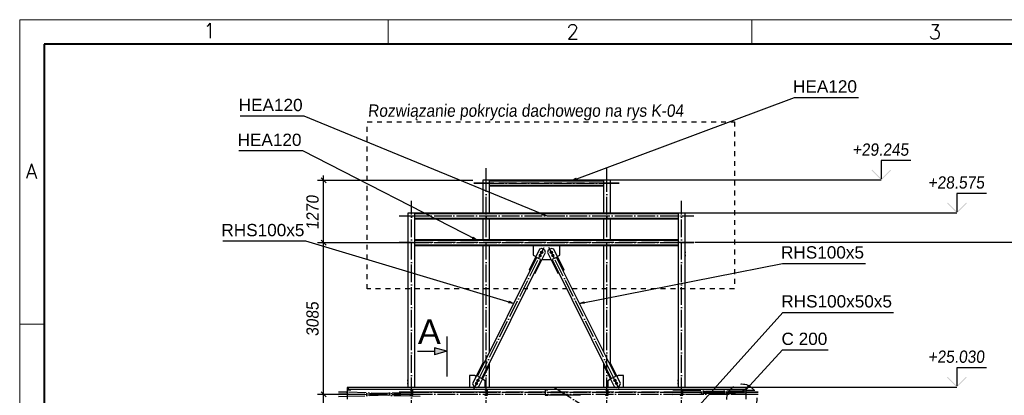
# Paper-space layout 'A0 Advance Steel' of a CAD drawing. Header units: millimetres. Extents: x 209 to 803, y 321 to 741.
# Tile 34 of 52: x 209 to 409, y 665 to 741. Entities that reach past the tile are written whole.
import ezdxf

# ---------------------------------------------------------------- set-up
doc = ezdxf.new("R2010")
doc.units = ezdxf.units.MM
for name, pattern in [('1 1', [2, 1, -1]), ('ACAD_ISO04W100', [30, 24, -3, 0, -3]), ('HIDDEN2', [4.7625, 3.175, -1.5875])]:
    doc.linetypes.add(name, pattern=pattern)
doc.layers.get('0').update_dxf_attribs({"linetype": 'CONTINUOUS'})
for name, color, linetype, lineweight in [('5', 7, 'CONTINUOUS', 15), ('RAHM2', 1, 'CONTINUOUS', 15), ('RAHM3', 51, 'CONTINUOUS', 30), ('RAHM5', 3, 'CONTINUOUS', 40)]:
    doc.layers.add(name, color=color, linetype=linetype, lineweight=lineweight)
for name, color, linetype in [('AS_Belki', 145, 'CONTINUOUS'), ('AS_Blachy', 30, 'CONTINUOUS'), ('AS_DIM_ON', 7, 'CONTINUOUS'), ('AS_INS_ON', 7, 'CONTINUOUS'), ('AS_Kraty', 9, 'CONTINUOUS'), ('AS_Schody', 253, 'CONTINUOUS'), ('AS_Sruby', 9, 'CONTINUOUS')]:
    doc.layers.add(name, color=color, linetype=linetype)
doc.styles.add('Arial', font='arial.ttf')
doc.styles.add('ARIAL_1', font='arial.ttf', dxfattribs={"width": 0.9, "oblique": 5})
doc.styles.add('CutSymbolUp', font='arial.ttf', dxfattribs={"height": 5})
doc.styles.add('ROMANS', font='romans.shx', dxfattribs={"width": 0.9})
doc.styles.get("Standard").update_dxf_attribs({"font": 'arial.ttf', "width": 0.9, "oblique": 5})

# ---------------------------------------------------------------- blocks, each defined once
blk = doc.blocks.new('132QEWDSAASD')
at = {"layer": 'RAHM2'}
for p, q in [((75, 415), (75, 420)), ((149, 415), (149, 420)), ((0, 358), (5, 358))]:
    blk.add_line(p, q, dxfattribs=at)
blk.add_lwpolyline([(0, 0), (0, 420), (594, 420), (594, 0)], close=True, dxfattribs=at)
at = {"layer": 'RAHM5'}
for p, q in [((589, 415), (5, 415)), ((5, 415), (5, 297))]:
    blk.add_line(p, q, dxfattribs=at)
at = {"layer": 'RAHM3', "style": 'ROMANS'}
for s, p in [('1', (37.37, 416.27)), ('2', (111.27, 416.05)), ('3', (184.96, 416.01)), ('A', (1.26, 387.69))]:
    blk.add_text(s, height=3, dxfattribs=at).set_placement(p)
blk = doc.blocks.new('5ytrhfgvc')
at = {"layer": '5'}
blk.add_blockref('132QEWDSAASD', (0, 0), dxfattribs=at)
blk = doc.blocks.new('sectionup')
blk.add_hatch(color=256).paths.add_polyline_path([(-2.55, 0.73), (-2.55, -0.73), (0, 0)])
at = {"color": 7, "linetype": 'Continuous'}
for p, q in [((0, 3), (0, -5.15)), ((-6, 0), (-2.55, 0))]:
    blk.add_line(p, q, dxfattribs=at)
for p, q in [((0, 0), (-2.55, 0.73)), ((-2.55, 0.73), (-2.55, -0.73)), ((0, 0), (-2.55, -0.73))]:
    blk.add_line(p, q)

psp = doc.layouts.new('A0 Advance Steel')

# ---------------------------------------------------------------- hatches: boundary and pattern name
at = {"layer": 'AS_INS_ON'}
for points in [[(382.48, 710.7), (382.34, 710.56), (384.34, 708.56), (386.34, 710.56), (386.19, 710.7), (384.34, 708.85)], [(397.87, 704.01), (397.73, 703.87), (399.73, 701.87), (401.73, 703.87), (401.59, 704.01), (399.73, 702.15)], [(397.87, 668.56), (397.73, 668.42), (399.73, 666.42), (401.73, 668.42), (401.59, 668.56), (399.73, 666.7)]]:
    psp.add_hatch(color=7, dxfattribs=at).paths.add_polyline_path(points)

# ---------------------------------------------------------------- linework, layer by layer
at = {"color": 0, "linetype": 'ByBlock', "lineweight": -2}
for p, q in [((321.32, 708.48, -37377.48), (322.2, 708.99, -37377.48)), ((322.32, 708.68, -37377.48), (321.32, 708.48, -37377.48)), ((322.32, 708.68, -37377.48), (322.2, 708.99, -37377.48)), ((315.34, 701.83, -37417.88), (315.22, 701.52, -37417.88)), ((316.21, 701.3, -37417.88), (315.22, 701.52, -37417.88)), ((315.34, 701.83, -37417.88), (316.21, 701.3, -37417.88)), ((301.31, 696.96, -37362.28), (301.16, 696.66, -37362.28)), ((302.12, 696.36, -37362.28), (301.16, 696.66, -37362.28)), ((301.31, 696.96, -37362.28), (302.12, 696.36, -37362.28)), ((308.58, 683.94), (308.49, 683.63)), ((309.49, 683.5), (308.49, 683.63)), ((308.58, 683.94), (309.49, 683.5)), ((322.92, 683.5), (323.87, 683.85)), ((323.93, 683.53), (322.92, 683.5)), ((323.93, 683.53), (323.87, 683.85)), ((356.81, 666.02), (357.36, 666.86)), ((357.61, 666.64), (356.81, 666.02)), ((357.61, 666.64), (357.36, 666.86))]:
    psp.add_line(p, q, dxfattribs=at)
at = {"color": 7}
for points in [[(321.32, 708.48), (366.66, 725.42), (379.67, 725.42)], [(316.21, 701.3), (266.85, 721.64), (253.84, 721.64)], [(302.12, 696.36), (266.62, 714.55), (253.61, 714.55)], [(309.49, 683.5), (267.21, 696.18), (250.32, 696.18)], [(322.92, 683.5), (364.21, 691.64), (381.1, 691.64)], [(342.36, 657.31), (364.27, 681.68), (386.79, 681.68)], [(356.81, 666.02), (364.21, 674.05), (373.53, 674.05)]]:
    psp.add_lwpolyline(points, dxfattribs=at)
at = {"linetype": '1 1'}
psp.add_lwpolyline([(279.72, 720.48), (354.43, 720.48), (354.43, 686.45), (279.72, 686.45)], close=True, dxfattribs=at)
at = {"layer": 'AS_Belki', "linetype": 'Continuous', "ltscale": 0.15}
for p, q in [((304.61, 708.56), (303.21, 708.56)), ((303.21, 708.56), (303.21, 701.87)), ((304.61, 701.87), (304.61, 708.56)), ((314.84, 708.56), (304.61, 708.56)), ((304.61, 708.48), (314.84, 708.48)), ((314.84, 707.5), (304.61, 707.5)), ((304.61, 707.42), (314.84, 707.42)), ((327.81, 708.56), (314.84, 708.56)), ((314.84, 708.48), (327.81, 708.48)), ((327.81, 707.5), (314.84, 707.5)), ((314.84, 707.42), (327.81, 707.42)), ((329.21, 708.56), (327.81, 708.56)), ((327.81, 708.56), (327.81, 701.87)), ((329.21, 701.87), (329.21, 708.56)), ((289.41, 701.87), (288.01, 701.87)), ((288.01, 701.87), (288.01, 666.42)), ((314.84, 701.87), (289.41, 701.87)), ((289.41, 666.42), (289.41, 701.87)), ((289.41, 701.79), (314.84, 701.79)), ((343.01, 701.87), (314.84, 701.87)), ((314.84, 701.79), (343.01, 701.79)), ((344.41, 701.87), (343.01, 701.87)), ((343.01, 701.87), (343.01, 666.42)), ((344.41, 666.42), (344.41, 701.87)), ((314.84, 700.81), (289.41, 700.81)), ((289.41, 700.73), (314.84, 700.73)), ((303.21, 700.73), (303.21, 696.44)), ((304.61, 696.44), (304.61, 700.73)), ((343.01, 700.81), (314.84, 700.81)), ((314.84, 700.73), (343.01, 700.73)), ((327.81, 700.73), (327.81, 696.44)), ((329.21, 696.44), (329.21, 700.73)), ((314.84, 696.44), (289.41, 696.44)), ((289.41, 696.36), (314.84, 696.36)), ((314.84, 695.38), (289.41, 695.38)), ((343.01, 696.44), (314.84, 696.44)), ((314.84, 696.36), (343.01, 696.36)), ((343.01, 695.38), (314.84, 695.38)), ((289.41, 695.3), (314.84, 695.3)), ((303.21, 695.3), (303.21, 671.3)), ((304.61, 673.67), (304.61, 695.3)), ((314.84, 695.3), (343.01, 695.3)), ((327.81, 695.3), (327.81, 673.67)), ((329.21, 671.3), (329.21, 695.3)), ((314.15, 692.87), (302.13, 668.68)), ((303.02, 668.24), (314.84, 691.99)), ((314.84, 692.53), (314.15, 692.87)), ((315.05, 692.42), (314.84, 692.53)), ((314.84, 691.99), (315.05, 692.42)), ((318.26, 692.87), (317.36, 692.42)), ((317.36, 692.42), (329.39, 668.24)), ((330.29, 668.68), (318.26, 692.87)), ((304.61, 666.42), (304.61, 671.42)), ((327.81, 671.42), (327.81, 666.42)), ((302.13, 668.68), (303.02, 668.24)), ((303.21, 668.16), (303.21, 668.03)), ((329.21, 668.03), (329.21, 668.16)), ((329.39, 668.24), (330.29, 668.68)), ((275.6, 665.32), (275.61, 665.32)), ((314.84, 666.02), (275.61, 666.02)), ((275.61, 666.02), (275.61, 664.02)), ((275.69, 665.9), (276.36, 665.9)), ((276.36, 665.9), (276.36, 666.02)), ((288.43, 666.02), (288.43, 665.93)), ((288.43, 665.93), (288.91, 665.93)), ((288.91, 665.93), (288.91, 664.91)), ((288.98, 664.82), (288.98, 666.02)), ((303.63, 666.02), (303.63, 665.93)), ((303.63, 665.93), (304.11, 665.93)), ((304.11, 665.93), (304.11, 664.91)), ((304.18, 664.82), (304.18, 666.02)), ((356.81, 666.02), (314.84, 666.02)), ((315.93, 666.02), (315.93, 664.82)), ((316, 665.93), (316.48, 665.93)), ((316, 664.91), (316, 665.93)), ((316.48, 665.93), (316.48, 666.02)), ((328.23, 666.02), (328.23, 665.93)), ((328.23, 665.93), (328.71, 665.93)), ((328.71, 665.93), (328.71, 664.91)), ((328.78, 664.82), (328.78, 666.02)), ((343.43, 666.02), (343.43, 665.93)), ((343.43, 665.93), (343.91, 665.93)), ((343.91, 665.93), (343.91, 664.91)), ((343.98, 664.82), (343.98, 666.02)), ((356.06, 666.02), (356.06, 665.9)), ((356.06, 665.9), (356.72, 665.9)), ((356.81, 664.02), (356.81, 666.02)), ((356.81, 665.72), (356.81, 665.72)), ((356.81, 665.52), (356.81, 665.52)), ((356.81, 665.32), (356.81, 665.32)), ((275.61, 665.12), (275.6, 665.12)), ((275.6, 664.92), (275.61, 664.92)), ((288.91, 664.91), (288.43, 664.91)), ((288.43, 664.91), (288.43, 664.82)), ((288.43, 664.82), (288.98, 664.82)), ((304.11, 664.91), (303.63, 664.91)), ((303.63, 664.91), (303.63, 664.82)), ((303.63, 664.82), (304.18, 664.82)), ((315.93, 664.82), (316.48, 664.82)), ((316.48, 664.91), (316, 664.91)), ((316.48, 664.82), (316.48, 664.91)), ((328.71, 664.91), (328.23, 664.91)), ((328.23, 664.91), (328.23, 664.82)), ((328.23, 664.82), (328.78, 664.82)), ((343.91, 664.91), (343.43, 664.91)), ((343.43, 664.91), (343.43, 664.82)), ((343.43, 664.82), (343.98, 664.82)), ((356.81, 665.12), (356.81, 665.12))]:
    psp.add_line(p, q, dxfattribs=at)
at = {"layer": 'AS_Belki', "color": 10, "linetype": 'ACAD_ISO04W100', "ltscale": 0.15}
for points in [[(303.91, 413.91), (303.91, 416.41), (303.91, 708.56), (303.91, 711.06)], [(303.91, 413.91), (303.91, 416.41), (303.91, 708.56), (303.91, 711.06)], [(328.51, 413.91), (328.51, 416.41), (328.51, 708.56), (328.51, 711.06)], [(328.51, 413.91), (328.51, 416.41), (328.51, 708.56), (328.51, 711.06)], [(301.41, 707.99), (303.91, 707.99), (328.51, 707.99), (331.01, 707.99)], [(331.01, 707.99), (328.51, 707.99), (303.91, 707.99), (301.41, 707.99)], [(288.71, 413.91), (288.71, 416.41), (288.71, 701.87), (288.71, 704.37)], [(288.71, 413.91), (288.71, 416.41), (288.71, 701.87), (288.71, 704.37)], [(343.71, 413.91), (343.71, 416.41), (343.71, 701.87), (343.71, 704.37)], [(343.71, 413.91), (343.71, 416.41), (343.71, 701.87), (343.71, 704.37)], [(286.21, 701.3), (288.71, 701.3), (343.71, 701.3), (346.21, 701.3)], [(286.21, 701.3), (288.71, 701.3), (343.71, 701.3), (346.21, 701.3)], [(286.21, 695.87), (288.71, 695.87), (343.71, 695.87), (346.21, 695.87)], [(346.21, 695.87), (343.71, 695.87), (288.71, 695.87), (286.21, 695.87)], [(301.46, 666.22), (302.57, 668.46), (314.6, 692.64), (315.72, 694.88)], [(301.46, 666.22), (302.57, 668.46), (314.6, 692.64), (315.72, 694.88)], [(330.95, 666.22), (329.84, 668.46), (317.81, 692.64), (316.7, 694.88)], [(330.95, 666.22), (329.84, 668.46), (317.81, 692.64), (316.7, 694.88)], [(273.84, 664.96), (275.61, 665.02), (288.71, 665.42), (290.47, 665.47)], [(290.47, 664.96), (288.71, 665.02), (275.61, 665.42), (273.84, 665.47)], [(306.41, 665.42), (303.91, 665.42), (288.71, 665.42), (286.21, 665.42)], [(306.41, 665.42), (303.91, 665.42), (288.71, 665.42), (286.21, 665.42)], [(346.21, 665.42), (343.71, 665.42), (288.71, 665.42), (286.21, 665.42)], [(286.21, 665.42), (288.71, 665.42), (343.71, 665.42), (346.21, 665.42)], [(288.59, 665.42), (288.59, 665.42), (288.59, 665.42), (288.59, 665.42)], [(288.82, 665.42), (288.82, 665.42), (288.82, 665.42), (288.82, 665.42)], [(303.79, 665.42), (303.79, 665.42), (303.79, 665.42), (303.79, 665.42)], [(303.79, 665.42), (303.79, 665.42), (303.79, 665.42), (303.79, 665.42)], [(303.79, 665.42), (303.79, 665.42), (303.79, 665.42), (303.79, 665.42)], [(303.91, 665.62), (303.91, 665.62), (303.91, 665.62), (303.91, 665.62)], [(304.02, 665.42), (304.02, 665.42), (304.02, 665.42), (304.02, 665.42)], [(316.09, 665.42), (316.09, 665.42), (316.09, 665.42), (316.09, 665.42)], [(316.32, 665.42), (316.32, 665.42), (316.32, 665.42), (316.32, 665.42)], [(328.39, 665.42), (328.39, 665.42), (328.39, 665.42), (328.39, 665.42)], [(328.39, 665.42), (328.39, 665.42), (328.39, 665.42), (328.39, 665.42)], [(328.51, 665.62), (328.51, 665.62), (328.51, 665.62), (328.51, 665.62)], [(328.62, 665.42), (328.62, 665.42), (328.62, 665.42), (328.62, 665.42)], [(359.31, 665.42), (356.81, 665.42), (343.71, 665.42), (341.21, 665.42)], [(341.21, 665.42), (343.71, 665.42), (356.81, 665.42), (359.31, 665.42)], [(341.94, 665.36), (343.71, 665.42), (356.81, 665.82), (358.57, 665.87)], [(358.57, 665.36), (356.81, 665.42), (343.71, 665.82), (341.94, 665.87)], [(341.94, 664.96), (343.71, 665.02), (356.81, 665.42), (358.57, 665.47)], [(358.57, 664.96), (356.81, 665.02), (343.71, 665.42), (341.94, 665.47)], [(343.59, 665.42), (343.59, 665.42), (343.59, 665.42), (343.59, 665.42)], [(343.82, 665.42), (343.82, 665.42), (343.82, 665.42), (343.82, 665.42)], [(273.11, 665.02), (275.61, 665.02), (356.81, 665.02), (359.31, 665.02)], [(273.11, 665.02), (275.61, 665.02), (356.81, 665.02), (359.31, 665.02)], [(273.84, 664.56), (275.61, 664.62), (288.71, 665.02), (290.47, 665.07)], [(290.47, 664.56), (288.71, 664.62), (275.61, 665.02), (273.84, 665.07)], [(275.81, 665.02), (275.81, 665.02), (275.81, 665.02), (275.81, 665.02)], [(356.6, 665.02), (356.6, 665.02), (356.6, 665.02), (356.6, 665.02)]]:
    psp.add_lwpolyline(points, dxfattribs=at)
at = {"layer": 'AS_Belki', "linetype": 'Continuous', "ltscale": 0.15, "extrusion": (0.706942, -0.021586, 0.706942)}
for centre, start in [((673.52, -180.39, 180.47), 2.4732), ((673.12, -180.4, 180.48), 91.2366)]:
    psp.add_arc(centre, 0.1, start, 181.2366, dxfattribs=at)
at = {"layer": 'AS_Belki', "linetype": 'Continuous', "ltscale": 0.15, "extrusion": (-0.706942, -0.021586, 0.706942)}
for centre, end in [((-654.62, 266.49, -266.61), 177.5268), ((-654.22, 266.48, -266.6), 177.5268), ((-656.29, 209.09, -209.19), 357.5268)]:
    psp.add_arc(centre, 0.1, 358.7634, end, dxfattribs=at)
at = {"layer": 'AS_Belki', "linetype": 'Continuous', "ltscale": 0.15, "extrusion": (-0.706942, 0.021586, -0.706942)}
for centre, start, end in [((-676, -237.77, -237.88), 177.5268, 268.7634), ((-673.52, -189.65, -189.74), 358.7634, 178.7634), ((-675.6, -237.78, -237.89), 358.7634, 357.5268)]:
    psp.add_arc(centre, 0.1, start, end, dxfattribs=at)
at = {"layer": 'AS_Belki', "linetype": 'Continuous', "ltscale": 0.15, "extrusion": (0.706942, 0.021586, -0.706942)}
psp.add_arc((654.22, 257.22, 257.34), 0.1, 1.2366, 181.2366, dxfattribs=at)
at = {"layer": 'AS_Blachy', "linetype": 'Continuous', "ltscale": 0.15}
for p, q in [((314.75, 694.52), (312.64, 690.27)), ((314.84, 695.27), (313.51, 695.27)), ((313.51, 695.27), (313.51, 693.3)), ((314.84, 694.55), (314.75, 694.52)), ((318.91, 695.27), (314.84, 695.27)), ((315.18, 694.67), (314.84, 694.55)), ((314.84, 691.55), (316.01, 693.9)), ((315.22, 694.68), (315.18, 694.67)), ((315.85, 694.37), (315.22, 694.68)), ((316.01, 693.9), (315.85, 694.37)), ((316.56, 694.37), (316.4, 693.9)), ((316.4, 693.9), (318.52, 689.64)), ((317.19, 694.68), (316.56, 694.37)), ((317.23, 694.67), (317.19, 694.68)), ((317.66, 694.52), (317.23, 694.67)), ((319.77, 690.27), (317.66, 694.52)), ((318.91, 693.3), (318.91, 695.27)), ((313.51, 693.3), (314.02, 693.04)), ((313.89, 689.64), (314.84, 691.55)), ((315.3, 692.47), (317.12, 692.47)), ((318.39, 693.04), (318.91, 693.3)), ((312.64, 690.27), (312.82, 690.18)), ((313.71, 689.73), (313.89, 689.64)), ((318.52, 689.64), (318.7, 689.73)), ((319.59, 690.18), (319.77, 690.27)), ((303.28, 671.46), (301.17, 667.2)), ((303.46, 671.37), (303.28, 671.46)), ((329.13, 671.46), (328.95, 671.37)), ((331.24, 667.2), (329.13, 671.46)), ((302.42, 666.58), (304.54, 670.83)), ((304.54, 670.83), (304.36, 670.92)), ((328.05, 670.92), (327.88, 670.83)), ((327.88, 670.83), (329.99, 666.58)), ((301.56, 668.81), (300.56, 668.81)), ((300.56, 668.81), (300.56, 666.42)), ((301.89, 668.66), (301.56, 668.81)), ((303.75, 667.76), (303.16, 668.06)), ((303.75, 666.42), (303.75, 667.76)), ((329.26, 668.06), (328.66, 667.76)), ((328.66, 667.76), (328.66, 666.42)), ((330.85, 668.81), (330.52, 668.66)), ((331.85, 668.81), (330.85, 668.81)), ((331.85, 666.42), (331.85, 668.81)), ((301.17, 667.2), (301.32, 666.74)), ((301.32, 666.74), (301.95, 666.42)), ((301.95, 666.42), (302.42, 666.58)), ((329.99, 666.58), (330.46, 666.42)), ((330.46, 666.42), (331.09, 666.74)), ((331.09, 666.74), (331.24, 667.2))]:
    psp.add_line(p, q, dxfattribs=at)
at = {"layer": 'AS_DIM_ON', "color": 8}
for p, q in [((270.83, 695.87), (270.83, 709.56)), ((269.58, 708.56), (301.21, 708.56)), ((269.58, 695.87), (286.71, 695.87)), ((270.83, 665.02), (270.83, 695.87)), ((269.58, 665.02), (273.61, 665.02)), ((270.83, 640.62), (270.83, 665.02))]:
    psp.add_line(p, q, dxfattribs=at)
at = {"layer": 'AS_DIM_ON', "color": 8, "linetype": 'ByBlock', "lineweight": -2}
for p, q in [((271.33, 708.06), (270.33, 709.06)), ((271.33, 695.37), (270.33, 696.37)), ((270.33, 696.37), (271.33, 695.37)), ((271.33, 664.52), (270.33, 665.52)), ((270.33, 665.52), (271.33, 664.52))]:
    psp.add_line(p, q, dxfattribs=at)
at = {"layer": 'AS_INS_ON', "color": 7}
for p, q in [((390.34, 712.56, -37377.38), (384.34, 712.56, -37377.38)), ((384.34, 712.56, -37377.38), (384.34, 708.85, -37377.38)), ((384.34, 708.56), (328.51, 708.56)), ((405.73, 705.87, -37362.18), (399.73, 705.87, -37362.18)), ((399.73, 705.87, -37362.18), (399.73, 702.15, -37362.18)), ((399.73, 701.87), (344.41, 701.87)), ((418.76, 695.87), (346.41, 695.87)), ((405.73, 670.42, -37349.78), (399.73, 670.42, -37349.78)), ((399.73, 670.42, -37349.78), (399.73, 666.7, -37349.78)), ((399.73, 666.42), (356.81, 666.42))]:
    psp.add_line(p, q, dxfattribs=at)
at = {"layer": 'AS_INS_ON', "color": 7, "linetype": 'HIDDEN2'}
psp.add_circle((355.96, 664.04), 3.07, dxfattribs=at)
at = {"layer": 'AS_Kraty', "linetype": 'Continuous', "ltscale": 0.15}
for p, q in [((275.61, 666.42), (275.61, 666.42)), ((275.61, 666.42), (275.61, 666.42)), ((275.62, 666.42), (275.61, 666.42)), ((275.61, 666.42), (275.61, 666.42)), ((275.61, 666.42), (275.61, 666.42)), ((275.61, 666.42), (275.61, 666.02)), ((275.63, 666.42), (275.62, 666.42)), ((275.62, 666.42), (275.62, 666.42)), ((275.62, 666.42), (275.62, 666.42)), ((275.62, 666.42), (275.62, 666.42)), ((275.62, 666.42), (275.62, 666.42)), ((275.62, 666.42), (275.62, 666.42)), ((275.62, 666.42), (275.62, 666.42)), ((275.62, 666.42), (275.62, 666.42)), ((275.62, 666.42), (275.62, 666.42)), ((275.62, 666.42), (275.62, 666.42)), ((275.62, 666.42), (275.62, 666.42)), ((275.62, 666.42), (275.62, 666.42)), ((275.62, 666.42), (275.62, 666.42)), ((275.64, 666.42), (275.63, 666.42)), ((275.63, 666.42), (275.63, 666.42)), ((275.63, 666.42), (275.63, 666.42)), ((275.63, 666.42), (275.63, 666.42)), ((275.63, 666.42), (275.63, 666.42)), ((275.63, 666.42), (275.63, 666.42)), ((275.63, 666.42), (275.63, 666.42)), ((275.63, 666.42), (275.63, 666.42)), ((275.63, 666.42), (275.63, 666.42)), ((275.63, 666.42), (275.63, 666.42)), ((275.64, 666.42), (275.64, 666.42)), ((275.64, 666.42), (275.64, 666.42)), ((275.64, 666.42), (275.64, 666.42)), ((275.65, 666.42), (275.64, 666.42)), ((275.64, 666.42), (275.64, 666.42)), ((275.64, 666.42), (275.64, 666.42)), ((275.64, 666.42), (275.64, 666.42)), ((275.66, 666.42), (275.65, 666.42)), ((275.69, 666.42), (275.66, 666.42)), ((275.66, 666.42), (275.66, 666.42)), ((275.66, 666.42), (275.66, 666.42)), ((275.66, 666.42), (275.66, 666.42)), ((275.66, 666.42), (275.66, 666.42)), ((275.66, 666.42), (275.66, 666.42)), ((275.72, 666.42), (275.69, 666.42)), ((275.69, 666.42), (275.69, 666.42)), ((275.69, 666.42), (275.69, 666.42)), ((275.69, 666.42), (275.69, 666.42)), ((275.74, 666.42), (275.72, 666.42)), ((275.72, 666.42), (275.72, 666.42)), ((275.81, 666.42), (275.74, 666.42)), ((275.74, 666.42), (275.74, 666.42)), ((314.84, 666.42), (275.81, 666.42)), ((275.81, 666.42), (275.81, 666.42)), ((275.81, 666.42), (275.81, 666.02)), ((356.81, 666.42), (314.84, 666.42)), ((356.81, 666.02), (356.81, 666.42))]:
    psp.add_line(p, q, dxfattribs=at)
at = {"layer": 'AS_Schody', "color": 10, "linetype": 'ACAD_ISO04W100', "ltscale": 0.15}
for points in [[(331.11, 658), (328.99, 659.33), (319.97, 665), (317.85, 666.33)], [(331.11, 658), (328.99, 659.33), (319.97, 665), (317.85, 666.33)], [(323.11, 664.81), (320.61, 664.81), (319.09, 664.81), (316.59, 664.81)], [(323.11, 664.81), (320.61, 664.81), (319.09, 664.81), (316.59, 664.81)]]:
    psp.add_lwpolyline(points, dxfattribs=at)
at = {"layer": 'AS_Sruby', "linetype": 'Continuous', "ltscale": 0.15}
for p, q in [((314.84, 693.42), (314.74, 693.36)), ((314.74, 693.36), (314.75, 693.16)), ((314.9, 693.47), (314.84, 693.42)), ((315.08, 693.38), (314.9, 693.47)), ((315.21, 694.09), (315.05, 693.98)), ((315.05, 693.98), (315.06, 693.79)), ((315.06, 693.79), (315.24, 693.7)), ((315.09, 693.18), (315.08, 693.38)), ((315.39, 694.01), (315.21, 694.09)), ((315.24, 693.7), (315.4, 693.81)), ((315.4, 693.81), (315.39, 694.01)), ((317.02, 694.01), (317.01, 693.81)), ((317.01, 693.81), (317.17, 693.7)), ((317.2, 694.09), (317.02, 694.01)), ((317.17, 693.7), (317.35, 693.79)), ((317.36, 693.98), (317.2, 694.09)), ((317.33, 693.38), (317.32, 693.18)), ((317.51, 693.47), (317.33, 693.38)), ((317.35, 693.79), (317.36, 693.98)), ((317.67, 693.36), (317.51, 693.47)), ((317.66, 693.16), (317.67, 693.36)), ((344.49, 694.02), (344.41, 694.02)), ((344.41, 693.78), (344.49, 693.78)), ((344.41, 693.78), (344.49, 693.78)), ((344.49, 693.39), (344.41, 693.39)), ((344.49, 694.01), (344.49, 694.02)), ((344.49, 693.99), (344.49, 694.01)), ((344.49, 693.95), (344.49, 693.99)), ((344.49, 693.9), (344.49, 693.95)), ((344.49, 693.86), (344.49, 693.9)), ((344.49, 693.82), (344.49, 693.86)), ((344.49, 693.79), (344.49, 693.82)), ((344.49, 693.78), (344.49, 693.79)), ((344.49, 693.78), (344.49, 693.78)), ((344.49, 693.38), (344.49, 693.39)), ((344.49, 693.36), (344.49, 693.38)), ((344.49, 693.32), (344.49, 693.36)), ((314.75, 693.16), (314.84, 693.12)), ((314.84, 693.12), (314.93, 693.07)), ((314.93, 693.07), (315.09, 693.18)), ((317.32, 693.18), (317.48, 693.07)), ((317.48, 693.07), (317.66, 693.16)), ((344.41, 693.15), (344.49, 693.15)), ((344.41, 693.15), (344.49, 693.15)), ((344.49, 693.28), (344.49, 693.32)), ((344.49, 693.23), (344.49, 693.28)), ((344.49, 693.19), (344.49, 693.23)), ((344.49, 693.16), (344.49, 693.19)), ((344.49, 693.15), (344.49, 693.16)), ((344.49, 693.15), (344.49, 693.15)), ((288.01, 667.95), (287.93, 667.95)), ((287.93, 667.95), (287.93, 667.92)), ((287.93, 667.95), (287.93, 667.95)), ((288.01, 667.95), (287.93, 667.95)), ((287.93, 667.92), (287.93, 667.89)), ((287.93, 667.89), (287.93, 667.84)), ((287.93, 667.84), (287.93, 667.79)), ((287.93, 667.79), (287.93, 667.75)), ((287.93, 667.75), (287.93, 667.73)), ((287.93, 667.73), (287.93, 667.71)), ((287.93, 667.71), (288.01, 667.71)), ((288.01, 667.33), (287.93, 667.33)), ((287.93, 667.33), (287.93, 667.32)), ((288.01, 667.33), (287.93, 667.33)), ((287.93, 667.32), (287.93, 667.3)), ((287.93, 667.3), (287.93, 667.26)), ((301.94, 667.4), (301.77, 667.29)), ((301.77, 667.29), (301.78, 667.1)), ((302.11, 667.32), (301.94, 667.4)), ((302.25, 668.03), (302.08, 667.92)), ((302.08, 667.92), (302.1, 667.72)), ((302.1, 667.72), (302.27, 667.64)), ((302.13, 667.12), (302.11, 667.32)), ((302.43, 667.94), (302.25, 668.03)), ((302.27, 667.64), (302.44, 667.75)), ((302.44, 667.75), (302.43, 667.94)), ((329.98, 667.94), (329.97, 667.75)), ((329.97, 667.75), (330.14, 667.64)), ((330.16, 668.03), (329.98, 667.94)), ((330.14, 667.64), (330.31, 667.72)), ((330.33, 667.92), (330.16, 668.03)), ((330.3, 667.32), (330.28, 667.12)), ((330.47, 667.4), (330.3, 667.32)), ((330.31, 667.72), (330.33, 667.92)), ((330.64, 667.29), (330.47, 667.4)), ((330.63, 667.1), (330.64, 667.29)), ((343.01, 667.95), (342.93, 667.95)), ((342.93, 667.95), (342.93, 667.92)), ((342.93, 667.95), (342.93, 667.95)), ((343.01, 667.95), (342.93, 667.95)), ((342.93, 667.92), (342.93, 667.89)), ((342.93, 667.89), (342.93, 667.84)), ((342.93, 667.84), (342.93, 667.79)), ((342.93, 667.79), (342.93, 667.75)), ((342.93, 667.75), (342.93, 667.73)), ((342.93, 667.73), (342.93, 667.71)), ((342.93, 667.71), (343.01, 667.71)), ((343.01, 667.33), (342.93, 667.33)), ((342.93, 667.33), (342.93, 667.32)), ((343.01, 667.33), (342.93, 667.33)), ((342.93, 667.32), (342.93, 667.3)), ((342.93, 667.3), (342.93, 667.26)), ((287.93, 667.26), (287.93, 667.21)), ((287.93, 667.21), (287.93, 667.17)), ((287.93, 667.17), (287.93, 667.13)), ((287.93, 667.13), (287.93, 667.1)), ((287.93, 667.1), (287.93, 667.09)), ((287.93, 667.09), (288.01, 667.09)), ((301.78, 667.1), (301.96, 667.01)), ((301.96, 667.01), (302.13, 667.12)), ((330.28, 667.12), (330.45, 667.01)), ((330.45, 667.01), (330.63, 667.1)), ((342.93, 667.26), (342.93, 667.21)), ((342.93, 667.21), (342.93, 667.17)), ((342.93, 667.17), (342.93, 667.13)), ((342.93, 667.13), (342.93, 667.1)), ((342.93, 667.1), (342.93, 667.09)), ((342.93, 667.09), (343.01, 667.09))]:
    psp.add_line(p, q, dxfattribs=at)
for centre, radius in [((315.23, 693.9), 0.22), ((315.23, 693.9), 0.12), ((317.19, 693.9), 0.22), ((317.19, 693.9), 0.12), ((317.5, 693.27), 0.22), ((317.5, 693.27), 0.12), ((301.95, 667.21), 0.22), ((301.95, 667.21), 0.12), ((302.26, 667.83), 0.22), ((302.26, 667.83), 0.12), ((330.15, 667.83), 0.22), ((330.15, 667.83), 0.12), ((330.46, 667.21), 0.22), ((330.46, 667.21), 0.12)]:
    psp.add_circle(centre, radius, dxfattribs=at)
for radius, start, end in [(0.22, 110.1278, 249.8722), (0.12, 129.115, 230.885), (0.22, 249.8722, 110.1278), (0.12, 230.885, 129.115)]:
    psp.add_arc((314.91, 693.27), radius, start, end, dxfattribs=at)

# ---------------------------------------------------------------- block references
at = {"extrusion": (0, 0, -1), "xscale": -1}
psp.add_blockref('sectionup', (-295.93, 673.77, 38595.31), dxfattribs=at)
at = {"layer": '5'}
psp.add_blockref('5ytrhfgvc', (208.99, 321.25), dxfattribs=at)

# ---------------------------------------------------------------- texts
at = {"color": 7, "style": 'Arial'}
for s, p in [('HEA120', (366.38, 726.42)), ('HEA120', (253.56, 722.64)), ('HEA120', (253.33, 715.55)), ('RHS100x5', (250.04, 697.18)), ('RHS100x5', (363.93, 692.64)), ('RHS100x50x5', (363.99, 682.68)), ('C 200', (364.03, 675.05))]:
    psp.add_text(s, height=2.5, dxfattribs=at).set_placement(p)
at = {"color": 96, "style": 'CutSymbolUp'}
psp.add_text('A', height=5, dxfattribs=at).set_placement((290.03, 675.25))
at = {"insert": (279.82, 723.99), "char_height": 2.5, "attachment_point": 1, "style": 'ARIAL_1'}
psp.add_mtext_dynamic_manual_height_columns('Rozwiązanie pokrycia dachowego na rys K-04', width=65.8454, gutter_width=12.5, heights=[0], dxfattribs=at)
at = {"layer": 'AS_DIM_ON', "color": 9, "style": 'ARIAL_1', "oblique": 5, "width": 0.9}
for s, p in [('1270', (269.83, 698.51)), ('3085', (269.83, 676.83))]:
    psp.add_text(s, height=2.5, rotation=90, dxfattribs=at).set_placement(p)
at = {"layer": 'AS_INS_ON', "color": 7, "oblique": 5, "width": 0.9}
for s, p in [('+29.245', (378.47, 713.56)), ('+28.575', (393.87, 706.87)), ('+25.030', (393.88, 671.42))]:
    psp.add_text(s, height=2.5, dxfattribs=at).set_placement(p)

doc.saveas('drawing.dxf')
